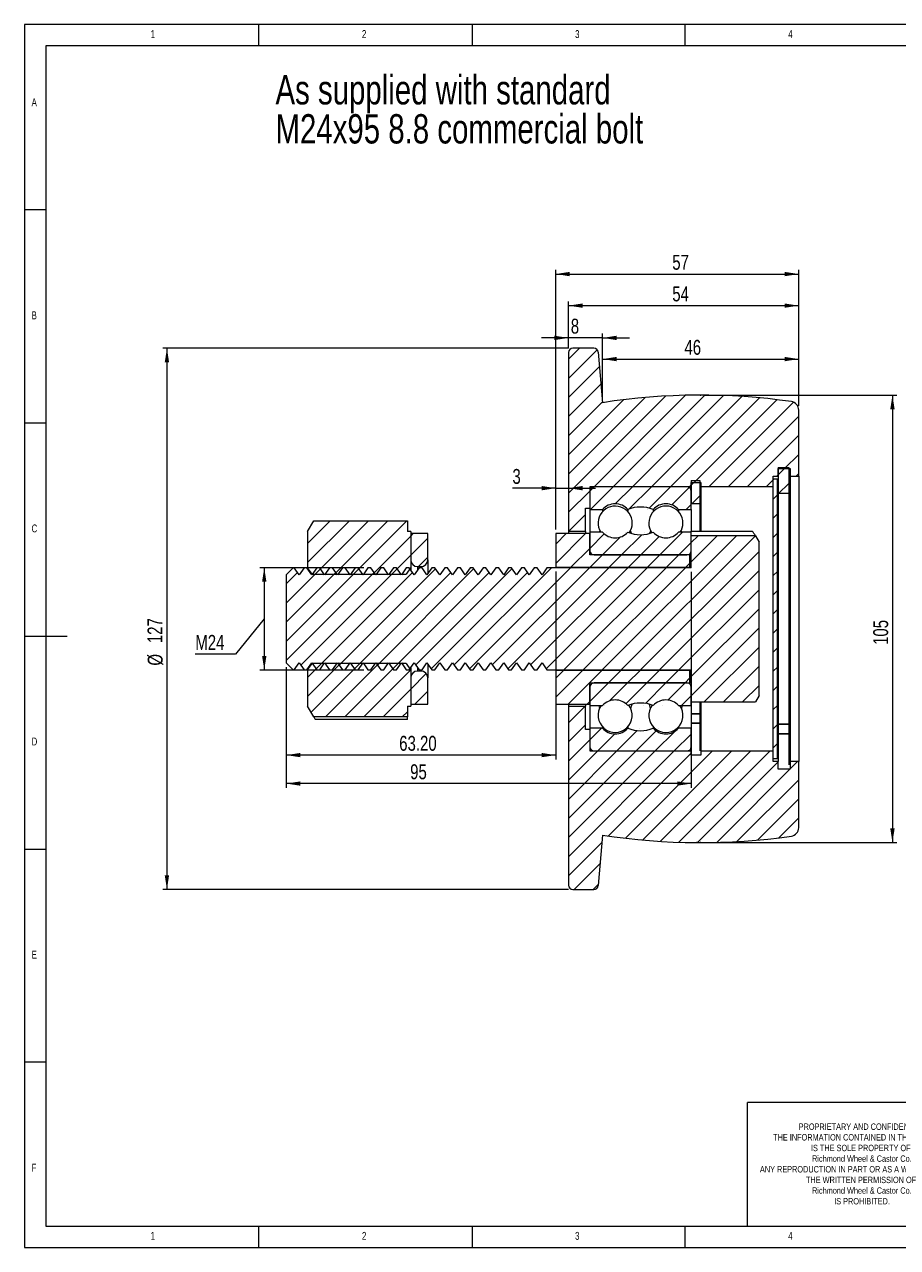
# Model space of a CAD drawing. Header units: millimetres. Extents: x 5 to 416, y 5 to 292.
# Tile 1 of 2: x 5 to 210, y 5 to 292. Entities that reach past the tile are written whole.
import ezdxf

# ---------------------------------------------------------------- set-up
doc = ezdxf.new("R2010")
doc.units = ezdxf.units.MM
doc.header["$PDSIZE"] = -1
doc.styles.add('SLDTEXTSTYLE0', font='TXT', dxfattribs={"width": 0.75})
doc.dimstyles.new('SLDDIMSTYLE0', dxfattribs={"dimtxt": 3.5, "dimasz": 3.302, "dimexe": 0, "dimexo": 0.0625, "dimgap": 0.875, "dimtad": 1, "dimrnd": 1e-09, "dimzin": 12, "dimdsep": 46, "dimtxsty": 'SLDTEXTSTYLE0', "dimsah": 1, "dimcen": 0.09, "dimadec": 0, "dimazin": 3, "dimtfac": 1, "dimtofl": 0, "dimtmove": 0, "dimatfit": 3, "dimfxl": 0, "dimfrac": 2, "dimtolj": 1, "dimtzin": 12, "dimarcsym": 0})
doc.dimstyles.new('SLDDIMSTYLE1', dxfattribs={"dimtxt": 3.5, "dimasz": 3.302, "dimexe": 0, "dimexo": 0.0625, "dimgap": 0.875, "dimtad": 1, "dimrnd": 1e-09, "dimzin": 12, "dimdsep": 46, "dimtxsty": 'SLDTEXTSTYLE0', "dimsah": 1, "dimcen": 0.09, "dimadec": 0, "dimazin": 3, "dimtfac": 1, "dimtmove": 0, "dimatfit": 0, "dimfxl": 0, "dimfrac": 2, "dimtolj": 1, "dimtzin": 12, "dimarcsym": 0})
doc.dimstyles.new('SLDDIMSTYLE2', dxfattribs={"dimtxt": 3.5, "dimasz": 3.302, "dimexe": 0, "dimexo": 0.0625, "dimgap": 0.875, "dimtad": 1, "dimrnd": 1e-09, "dimzin": 4, "dimdsep": 46, "dimtxsty": 'SLDTEXTSTYLE0', "dimsah": 1, "dimcen": 0.09, "dimadec": 0, "dimazin": 1, "dimtfac": 1, "dimtofl": 0, "dimtmove": 0, "dimatfit": 3, "dimfxl": 0, "dimfrac": 2, "dimtolj": 1, "dimtzin": 12, "dimarcsym": 0})

# ---------------------------------------------------------------- blocks, each defined once
blk = doc.blocks.new('SW_NOTE_0')
at = {"color": 0, "linetype": 'Continuous', "lineweight": 0, "char_height": 6.8792, "attachment_point": 1, "style": 'SLDTEXTSTYLE0'}
for s, insert in [('As supplied with standard', (0, 8.87)), ('M24x95 8.8 commercial bolt', (0, -0.3))]:
    blk.add_mtext(s, dxfattribs=dict(at, insert=insert))
blk = doc.blocks.new('SW_NOTE_5')
at = {"color": 0, "linetype": 'Continuous', "lineweight": 0, "char_height": 1.5, "attachment_point": 2, "style": 'SLDTEXTSTYLE0'}
for s, insert in [('PROPRIETARY AND CONFIDENTIAL', (15.73, 1.93)), ('THE INFORMATION CONTAINED IN THIS DRAWING', (15.93, -0.57)), ('Richmond Wheel & Castor Co.', (15.81, -5.57)), ('IS THE SOLE PROPERTY OF', (15.55, -3.07)), ('ANY REPRODUCTION IN PART OR AS A WHOLE WITHOUT', (15.84, -8.07)), ('THE WRITTEN PERMISSION OF', (15.62, -10.57)), ('Richmond Wheel & Castor Co.', (15.81, -13.07)), ('IS PROHIBITED.', (15.85, -15.57))]:
    blk.add_mtext(s, dxfattribs=dict(at, insert=insert))
blk = doc.blocks.new('_D')
at = {"color": 7, "linetype": 'Continuous', "lineweight": 0}
for p, q in [((164.62, 205.02), (209.62, 205.02)), ((208.62, 205.02), (208.62, 100.02)), ((164.62, 100.02), (209.62, 100.02))]:
    blk.add_line(p, q, dxfattribs=at)
for points in [[(208.62, 205.02), (208.11, 201.72), (209.13, 201.72)], [(208.62, 100.02), (209.13, 103.33), (208.11, 103.33)]]:
    blk.add_solid(points, dxfattribs=at)
at = {"color": 7, "linetype": 'Continuous', "lineweight": 0, "insert": (204.11, 146.41, 0.1), "char_height": 3.5, "attachment_point": 1, "rotation": 90, "style": 'SLDTEXTSTYLE0'}
blk.add_mtext('105', dxfattribs=at)
blk = doc.blocks.new('_D_1')
at = {"color": 7, "linetype": 'Continuous', "lineweight": 0}
for p, q in [((132.62, 216.02), (37.42, 216.02)), ((38.42, 216.02), (38.42, 89.02)), ((132.62, 89.02), (37.42, 89.02))]:
    blk.add_line(p, q, dxfattribs=at)
for points in [[(38.42, 216.02), (37.91, 212.72), (38.93, 212.72)], [(38.42, 89.02), (38.93, 92.33), (37.91, 92.33)]]:
    blk.add_solid(points, dxfattribs=at)
at = {"color": 7, "linetype": 'Continuous', "lineweight": 0, "char_height": 3.5, "attachment_point": 1, "rotation": 90, "style": 'SLDTEXTSTYLE0'}
for s, insert in [('127', (33.86, 146.82, 0.1)), ('%%c', (33.91, 141.55, 0.1))]:
    blk.add_mtext(s, dxfattribs=dict(at, insert=insert))
blk = doc.blocks.new('_D_2')
at = {"color": 7, "linetype": 'Continuous', "lineweight": 0}
for p, q in [((140.62, 204.25), (140.62, 214.48)), ((140.62, 213.48), (186.62, 213.48)), ((186.62, 202.53), (186.62, 214.48))]:
    blk.add_line(p, q, dxfattribs=at)
for points in [[(140.62, 213.48), (143.92, 212.97), (143.92, 213.99)], [(186.62, 213.48), (183.32, 213.99), (183.32, 212.97)]]:
    blk.add_solid(points, dxfattribs=at)
at = {"color": 7, "linetype": 'Continuous', "lineweight": 0, "insert": (159.82, 217.99, 0.1), "char_height": 3.5, "attachment_point": 1, "style": 'SLDTEXTSTYLE0'}
blk.add_mtext('46', dxfattribs=at)
blk = doc.blocks.new('_D_3')
at = {"color": 7, "linetype": 'Continuous', "lineweight": 0}
for p, q in [((132.62, 218.45), (126.27, 218.45)), ((132.62, 216.02), (132.62, 219.45)), ((140.62, 218.45), (132.62, 218.45)), ((140.62, 204.25), (140.62, 219.45)), ((140.62, 218.45), (146.97, 218.45))]:
    blk.add_line(p, q, dxfattribs=at)
for points in [[(132.62, 218.45), (129.32, 218.96), (129.32, 217.94)], [(140.62, 218.45), (143.92, 217.94), (143.92, 218.96)]]:
    blk.add_solid(points, dxfattribs=at)
at = {"color": 7, "linetype": 'Continuous', "lineweight": 0, "insert": (133.16, 222.96, 0.1), "char_height": 3.5, "attachment_point": 1, "style": 'SLDTEXTSTYLE0'}
blk.add_mtext('8', dxfattribs=at)
blk = doc.blocks.new('_D_4')
at = {"color": 7, "linetype": 'Continuous', "lineweight": 0}
for p, q in [((129.62, 173.52), (129.62, 184.19)), ((129.62, 183.19), (119.47, 183.19)), ((129.62, 183.19), (132.62, 183.19)), ((132.62, 183.19), (138.97, 183.19))]:
    blk.add_line(p, q, dxfattribs=at)
for points in [[(129.62, 183.19), (126.32, 183.7), (126.32, 182.68)], [(132.62, 183.19), (135.92, 182.68), (135.92, 183.7)]]:
    blk.add_solid(points, dxfattribs=at)
at = {"color": 7, "linetype": 'Continuous', "lineweight": 0, "insert": (119.47, 187.7, 0.1), "char_height": 3.5, "attachment_point": 1, "style": 'SLDTEXTSTYLE0'}
blk.add_mtext('3', dxfattribs=at)
blk = doc.blocks.new('_D_5')
at = {"color": 7, "linetype": 'Continuous', "lineweight": 0}
for p, q in [((129.62, 173.52), (129.62, 234.43)), ((129.62, 233.43), (186.62, 233.43)), ((186.62, 202.53), (186.62, 234.43))]:
    blk.add_line(p, q, dxfattribs=at)
for points in [[(129.62, 233.43), (132.92, 232.92), (132.92, 233.94)], [(186.62, 233.43), (183.32, 233.94), (183.32, 232.92)]]:
    blk.add_solid(points, dxfattribs=at)
at = {"color": 7, "linetype": 'Continuous', "lineweight": 0, "insert": (156.97, 237.94, 0.1), "char_height": 3.5, "attachment_point": 1, "style": 'SLDTEXTSTYLE0'}
blk.add_mtext('57', dxfattribs=at)
blk = doc.blocks.new('_D_6')
at = {"color": 7, "linetype": 'Continuous', "lineweight": 0}
for p, q in [((132.62, 216.02), (132.62, 227.02)), ((186.62, 202.53), (186.62, 227.02)), ((132.62, 226.02), (186.62, 226.02))]:
    blk.add_line(p, q, dxfattribs=at)
for points in [[(132.62, 226.02), (135.92, 225.52), (135.92, 226.53)], [(186.62, 226.02), (183.32, 226.53), (183.32, 225.52)]]:
    blk.add_solid(points, dxfattribs=at)
at = {"color": 7, "linetype": 'Continuous', "lineweight": 0, "insert": (156.97, 230.53, 0.1), "char_height": 3.5, "attachment_point": 1, "style": 'SLDTEXTSTYLE0'}
blk.add_mtext('54', dxfattribs=at)
blk = doc.blocks.new('_D_7')
at = {"color": 7, "linetype": 'Continuous', "lineweight": 0}
for p, q in [((161.42, 163.52), (161.42, 112.87)), ((66.42, 141.17), (66.42, 112.87)), ((161.42, 113.87), (66.42, 113.87))]:
    blk.add_line(p, q, dxfattribs=at)
for points in [[(66.42, 113.87), (69.72, 113.37), (69.72, 114.38)], [(161.42, 113.87), (158.12, 114.38), (158.12, 113.37)]]:
    blk.add_solid(points, dxfattribs=at)
at = {"color": 7, "linetype": 'Continuous', "lineweight": 0, "insert": (95.48, 118.39, 0.1), "char_height": 3.5, "attachment_point": 1, "style": 'SLDTEXTSTYLE0'}
blk.add_mtext('95', dxfattribs=at)
blk = doc.blocks.new('_D_8')
at = {"color": 7, "linetype": 'Continuous', "lineweight": 0}
for p, q in [((84.58, 164.52), (60.25, 164.52)), ((61.25, 164.52), (61.25, 140.52)), ((61.25, 152.52), (54.54, 144.23)), ((54.54, 144.23), (45.08, 144.23)), ((84.58, 140.52), (60.25, 140.52))]:
    blk.add_line(p, q, dxfattribs=at)
for points in [[(61.25, 164.52), (60.74, 161.22), (61.76, 161.22)], [(61.25, 140.52), (61.76, 143.83), (60.74, 143.83)]]:
    blk.add_solid(points, dxfattribs=at)
at = {"color": 7, "linetype": 'Continuous', "lineweight": 0, "insert": (45.08, 148.75, 0.1), "char_height": 3.5, "attachment_point": 1, "style": 'SLDTEXTSTYLE0'}
blk.add_mtext('M24', dxfattribs=at)
blk = doc.blocks.new('_D_9')
at = {"color": 7, "linetype": 'Continuous', "lineweight": 0}
for p, q in [((129.62, 163.62), (129.62, 119.55)), ((66.42, 141.17), (66.42, 119.55)), ((129.62, 120.55), (66.42, 120.55))]:
    blk.add_line(p, q, dxfattribs=at)
for points in [[(66.42, 120.55), (69.72, 120.05), (69.72, 121.06)], [(129.62, 120.55), (126.32, 121.06), (126.32, 120.05)]]:
    blk.add_solid(points, dxfattribs=at)
at = {"color": 7, "linetype": 'Continuous', "lineweight": 0, "insert": (92.91, 125.07, 0.1), "char_height": 3.5, "attachment_point": 1, "style": 'SLDTEXTSTYLE0'}
blk.add_mtext('63.20', dxfattribs=at)

msp = doc.modelspace()

# ---------------------------------------------------------------- hatches: boundary and pattern name
at = {"linetype": 'Continuous', "lineweight": 0}
h = msp.add_hatch(dxfattribs=at)
h.set_pattern_fill('ANSI31', style=0)
edge = h.paths.add_edge_path(flags=0)
edge.add_arc((138.587, 215.023), 1, 5, 90)
edge.add_line((138.587, 216.023), (133.621, 216.023))
edge.add_arc((133.621, 215.023), 1, 90, 180)
edge.add_line((132.621, 215.023), (132.621, 173.023))
edge.add_line((132.621, 173.023), (136.621, 173.023))
edge.add_line((136.621, 173.023), (136.621, 178.523))
edge.add_line((136.621, 178.523), (137.621, 178.523))
edge.add_line((137.621, 178.523), (137.621, 183.523))
edge.add_line((137.621, 183.523), (161.421, 183.523))
edge.add_line((161.421, 183.523), (161.421, 184.523))
edge.add_line((161.421, 184.523), (163.671, 184.523))
edge.add_line((163.671, 184.523), (163.671, 183.523))
edge.add_line((163.671, 183.523), (180.621, 183.523))
edge.add_line((180.621, 183.523), (180.621, 186.023))
edge.add_line((180.621, 186.023), (181.821, 186.023))
edge.add_line((181.821, 186.023), (181.821, 187.773))
edge.add_line((181.821, 187.773), (184.621, 187.773))
edge.add_line((184.621, 187.773), (184.621, 186.023))
edge.add_line((184.621, 186.023), (186.621, 186.023))
edge.add_line((186.621, 186.023), (186.621, 201.526))
edge.add_arc((184.621, 201.526), 2, 0, 81.84266)
edge.add_arc((163.621, 55.023), 150, 81.84266, 98.82015)
edge.add_line((140.621, 203.249), (139.583, 215.11))
h = msp.add_hatch(dxfattribs=at)
h.set_pattern_fill('ANSI31', style=0)
h.paths.add_polyline_path([(181.821, 188.023), (181.821, 181.923), (184.321, 181.923), (184.321, 188.023)], flags=0)
h = msp.add_hatch(dxfattribs=at)
h.set_pattern_fill('ANSI31', style=0)
h.paths.add_polyline_path([(161.421, 185.023), (161.421, 179.523), (163.421, 179.523), (163.421, 185.023)], flags=0)
h = msp.add_hatch(dxfattribs=at)
h.set_pattern_fill('ANSI31', style=0)
h.paths.add_polyline_path([(180.621, 119.773), (181.621, 119.773), (181.621, 185.273), (180.621, 185.273)], flags=0)
h = msp.add_hatch(dxfattribs=at)
h.set_pattern_fill('ANSI31', style=0)
edge = h.paths.add_edge_path(flags=0)
edge.add_arc((143.571, 175.523), 3.99, 41.93888, 138.06112, ccw=False)
edge.add_arc((149.521, 170.81), 7.96, 67.99893, 112.00107, ccw=False)
edge.add_arc((155.471, 175.523), 3.99, 41.93888, 138.06112, ccw=False)
edge.add_line((158.439, 178.19), (161.421, 178.19))
edge.add_line((161.421, 178.19), (161.421, 182.523))
edge.add_arc((160.421, 182.523), 1, 0, 90)
edge.add_line((160.421, 183.523), (138.621, 183.523))
edge.add_arc((138.621, 182.523), 1, 90, 180)
edge.add_line((137.621, 182.523), (137.621, 178.19))
edge.add_line((137.621, 178.19), (140.603, 178.19))
h = msp.add_hatch(dxfattribs=at)
h.set_pattern_fill('ANSI31', style=0)
h.paths.add_polyline_path([(71.421, 173.023), (71.421, 164.523), (72.471, 163.023), (94.545, 163.023), (95.596, 164.523), (95.621, 164.523), (95.621, 173.023), (94.821, 173.023), (94.821, 175.515), (72.86, 175.515)], flags=0)
h = msp.add_hatch(dxfattribs=at)
h.set_pattern_fill('ANSI31', style=0)
edge = h.paths.add_edge_path(flags=0)
edge.add_line((99.621, 172.523), (95.621, 172.523))
edge.add_line((95.621, 172.523), (95.621, 166.373))
edge.add_arc((97.221, 166.373), 1.6, 180, 270)
edge.add_line((97.221, 164.773), (98.021, 164.773))
edge.add_arc((98.021, 166.373), 1.6, 270, 360)
edge.add_line((99.621, 166.373), (99.621, 172.523))
h = msp.add_hatch(dxfattribs=at)
h.set_pattern_fill('ANSI31', style=0)
h.paths.add_polyline_path([(129.621, 172.523), (129.621, 164.623), (161.121, 164.623), (161.121, 167.523), (137.621, 167.523), (137.621, 172.523)], flags=0)
h = msp.add_hatch(dxfattribs=at)
h.set_pattern_fill('ANSI31', style=0)
edge = h.paths.add_edge_path(flags=0)
edge.add_arc((155.471, 175.523), 3.98, 222.06836, 317.93164, ccw=False)
edge.add_arc((149.521, 180.231), 7.96, 247.89442, 292.10558, ccw=False)
edge.add_arc((143.571, 175.523), 3.98, 222.06836, 317.93164, ccw=False)
edge.add_line((140.617, 172.857), (137.621, 172.857))
edge.add_line((137.621, 172.857), (137.621, 168.523))
edge.add_arc((138.621, 168.523), 1, 180, 270)
edge.add_line((138.621, 167.523), (160.421, 167.523))
edge.add_arc((160.421, 168.523), 1, 270, 360)
edge.add_line((161.421, 168.523), (161.421, 172.857))
edge.add_line((161.421, 172.857), (158.426, 172.857))
h = msp.add_hatch(dxfattribs=at)
h.set_pattern_fill('ANSI31', style=0)
h.paths.add_polyline_path([(161.421, 133.047), (176.469, 133.047), (177.321, 134.523), (177.321, 170.523), (176.469, 171.999), (161.421, 171.999), (161.421, 164.523), (127.575, 164.523), (126.421, 162.875), (125.267, 164.523), (124.575, 164.523), (123.421, 162.875), (122.267, 164.523), (121.575, 164.523), (120.421, 162.875), (119.267, 164.523), (118.575, 164.523), (117.421, 162.875), (116.267, 164.523), (115.575, 164.523), (114.421, 162.875), (113.267, 164.523), (112.575, 164.523), (111.421, 162.875), (110.267, 164.523), (109.575, 164.523), (108.421, 162.875), (107.267, 164.523), (106.575, 164.523), (105.421, 162.875), (104.267, 164.523), (103.575, 164.523), (102.421, 162.875), (101.267, 164.523), (100.575, 164.523), (99.421, 162.875), (98.267, 164.523), (97.575, 164.523), (96.421, 162.875), (95.267, 164.523), (94.575, 164.523), (93.421, 162.875), (92.267, 164.523), (91.575, 164.523), (90.421, 162.875), (89.267, 164.523), (88.575, 164.523), (87.421, 162.875), (86.267, 164.523), (85.575, 164.523), (84.421, 162.875), (83.267, 164.523), (82.575, 164.523), (81.421, 162.875), (80.267, 164.523), (79.575, 164.523), (78.421, 162.875), (77.267, 164.523), (76.575, 164.523), (75.421, 162.875), (74.267, 164.523), (73.575, 164.523), (72.421, 162.875), (71.267, 164.523), (70.575, 164.523), (69.421, 162.875), (68.267, 164.523), (68.069, 164.523), (66.421, 162.875), (66.421, 142.171), (68.069, 140.523), (68.267, 140.523), (69.421, 142.171), (70.575, 140.523), (71.267, 140.523), (72.421, 142.171), (73.575, 140.523), (74.267, 140.523), (75.421, 142.171), (76.575, 140.523), (77.267, 140.523), (78.421, 142.171), (79.575, 140.523), (80.267, 140.523), (81.421, 142.171), (82.575, 140.523), (83.267, 140.523), (84.421, 142.171), (85.575, 140.523), (86.267, 140.523), (87.421, 142.171), (88.575, 140.523), (89.267, 140.523), (90.421, 142.171), (91.575, 140.523), (92.267, 140.523), (93.421, 142.171), (94.575, 140.523), (95.267, 140.523), (96.421, 142.171), (97.575, 140.523), (98.267, 140.523), (99.421, 142.171), (100.575, 140.523), (101.267, 140.523), (102.421, 142.171), (103.575, 140.523), (104.267, 140.523), (105.421, 142.171), (106.575, 140.523), (107.267, 140.523), (108.421, 142.171), (109.575, 140.523), (110.267, 140.523), (111.421, 142.171), (112.575, 140.523), (113.267, 140.523), (114.421, 142.171), (115.575, 140.523), (116.267, 140.523), (117.421, 142.171), (118.575, 140.523), (119.267, 140.523), (120.421, 142.171), (121.575, 140.523), (122.267, 140.523), (123.421, 142.171), (124.575, 140.523), (125.267, 140.523), (126.421, 142.171), (127.575, 140.523), (161.421, 140.523)], flags=0)
h = msp.add_hatch(dxfattribs=at)
h.set_pattern_fill('ANSI31', style=0)
h.paths.add_polyline_path([(72.86, 129.532), (94.821, 129.532), (94.821, 132.023), (95.621, 132.023), (95.621, 140.523), (95.596, 140.523), (94.545, 142.023), (72.471, 142.023), (71.421, 140.523), (71.421, 132.023)], flags=0)
h = msp.add_hatch(dxfattribs=at)
h.set_pattern_fill('ANSI31', style=0)
edge = h.paths.add_edge_path(flags=0)
edge.add_line((95.621, 132.523), (99.621, 132.523))
edge.add_line((99.621, 132.523), (99.621, 138.673))
edge.add_arc((98.021, 138.673), 1.6, 0, 90)
edge.add_line((98.021, 140.273), (97.221, 140.273))
edge.add_arc((97.221, 138.673), 1.6, 90, 180)
edge.add_line((95.621, 138.673), (95.621, 132.523))
h = msp.add_hatch(dxfattribs=at)
h.set_pattern_fill('ANSI31', style=0)
h.paths.add_polyline_path([(129.621, 140.423), (129.621, 132.523), (137.621, 132.523), (137.621, 137.523), (161.121, 137.523), (161.121, 140.423)], flags=0)
h = msp.add_hatch(dxfattribs=at)
h.set_pattern_fill('ANSI31', style=0)
edge = h.paths.add_edge_path(flags=0)
edge.add_arc((143.571, 129.523), 3.98, 42.06836, 137.93164, ccw=False)
edge.add_arc((149.521, 124.815), 7.96, 67.89442, 112.10558, ccw=False)
edge.add_arc((155.471, 129.523), 3.98, 42.06836, 137.93164, ccw=False)
edge.add_line((158.426, 132.19), (161.421, 132.19))
edge.add_line((161.421, 132.19), (161.421, 136.523))
edge.add_arc((160.421, 136.523), 1, 360, 450)
edge.add_line((160.421, 137.523), (138.621, 137.523))
edge.add_arc((138.621, 136.523), 1, 90, 180)
edge.add_line((137.621, 136.523), (137.621, 132.19))
edge.add_line((137.621, 132.19), (140.617, 132.19))
h = msp.add_hatch(dxfattribs=at)
h.set_pattern_fill('ANSI31', style=0)
edge = h.paths.add_edge_path(flags=0)
edge.add_arc((163.621, 250.023), 150, 261.17985, 278.15734)
edge.add_arc((184.621, 103.521), 2, 278.15734, 360)
edge.add_line((186.621, 103.521), (186.621, 119.023))
edge.add_line((186.621, 119.023), (184.621, 119.023))
edge.add_line((184.621, 119.023), (184.621, 117.273))
edge.add_line((184.621, 117.273), (181.821, 117.273))
edge.add_line((181.821, 117.273), (181.821, 119.023))
edge.add_line((181.821, 119.023), (180.621, 119.023))
edge.add_line((180.621, 119.023), (180.621, 121.523))
edge.add_line((180.621, 121.523), (163.671, 121.523))
edge.add_line((163.671, 121.523), (163.671, 120.523))
edge.add_line((163.671, 120.523), (161.421, 120.523))
edge.add_line((161.421, 120.523), (161.421, 121.523))
edge.add_line((161.421, 121.523), (137.621, 121.523))
edge.add_line((137.621, 121.523), (137.621, 126.523))
edge.add_line((137.621, 126.523), (136.621, 126.523))
edge.add_line((136.621, 126.523), (136.621, 132.023))
edge.add_line((136.621, 132.023), (132.621, 132.023))
edge.add_line((132.621, 132.023), (132.621, 90.023))
edge.add_arc((133.621, 90.023), 1, 180, 270)
edge.add_line((133.621, 89.023), (138.587, 89.023))
edge.add_arc((138.587, 90.023), 1, 270, 355)
edge.add_line((139.583, 89.936), (140.621, 101.797))
h = msp.add_hatch(dxfattribs=at)
h.set_pattern_fill('ANSI31', style=0)
edge = h.paths.add_edge_path(flags=0)
edge.add_arc((143.571, 129.523), 3.99, 221.93888, 318.06112, ccw=False)
edge.add_line((140.603, 126.857), (137.621, 126.857))
edge.add_line((137.621, 126.857), (137.621, 122.523))
edge.add_arc((138.621, 122.523), 1, 180, 270)
edge.add_line((138.621, 121.523), (160.421, 121.523))
edge.add_arc((160.421, 122.523), 1, 270, 360)
edge.add_line((161.421, 122.523), (161.421, 126.857))
edge.add_line((161.421, 126.857), (158.439, 126.857))
edge.add_arc((155.471, 129.523), 3.99, 221.93888, 318.06112, ccw=False)
edge.add_arc((149.521, 134.237), 7.96, 247.99893, 292.00107, ccw=False)

# ---------------------------------------------------------------- linework, layer by layer
at = {"color": 7, "linetype": 'Continuous', "lineweight": 0}
for p, q in [((415, 292), (5, 292)), ((5, 292), (5, 5)), ((60, 287), (60, 292)), ((110, 292), (110, 287)), ((160, 287), (160, 292)), ((410, 287), (10, 287)), ((10, 287), (10, 10)), ((10, 248.5), (5, 248.5)), ((5, 198.5), (10, 198.5)), ((5, 148.5), (15, 148.5)), ((5, 98.5), (10, 98.5)), ((10, 48.5), (5, 48.5)), ((282.4, 39), (174.59, 39)), ((174.59, 10), (174.59, 39)), ((10, 10), (227.8, 10)), ((60, 5), (60, 10)), ((110, 10), (110, 5)), ((160, 5), (160, 10)), ((5, 5), (415, 5))]:
    msp.add_line(p, q, dxfattribs=at)
at = {"color": 7, "linetype": 'Continuous', "lineweight": 15}
for p, q in [((138.587, 216.023), (133.621, 216.023)), ((132.621, 215.023), (132.621, 173.023)), ((139.583, 215.11), (140.621, 203.249)), ((186.621, 186.023), (186.621, 201.526)), ((181.821, 188.023), (184.321, 188.023)), ((181.821, 188.023), (181.821, 181.923)), ((181.821, 187.773), (184.621, 187.773)), ((181.821, 186.023), (181.821, 187.773)), ((184.321, 188.023), (184.321, 181.923)), ((184.621, 187.773), (184.621, 186.023)), ((161.421, 185.023), (163.421, 185.023)), ((161.421, 185.023), (161.421, 179.523)), ((161.421, 184.523), (163.671, 184.523)), ((161.421, 183.523), (161.421, 184.523)), ((163.421, 185.023), (163.421, 179.523)), ((163.671, 184.523), (163.671, 183.523)), ((180.621, 186.023), (181.821, 186.023)), ((180.621, 183.523), (180.621, 186.023)), ((180.621, 119.773), (180.621, 185.273)), ((181.621, 185.273), (180.621, 185.273)), ((181.621, 119.773), (181.621, 185.273)), ((184.621, 186.023), (186.621, 186.023)), ((184.621, 186.023), (184.621, 119.023)), ((186.621, 186.023), (186.621, 119.023)), ((161.421, 183.523), (137.621, 183.523)), ((137.621, 183.523), (137.621, 178.523)), ((137.621, 182.523), (137.621, 178.19)), ((160.421, 183.523), (138.621, 183.523)), ((161.421, 178.19), (161.421, 182.523)), ((180.621, 183.523), (163.671, 183.523)), ((163.671, 183.523), (163.671, 173.128)), ((181.821, 181.923), (181.821, 127.806)), ((184.321, 181.923), (181.821, 181.923)), ((184.321, 181.923), (184.321, 127.806)), ((136.621, 178.523), (137.621, 178.523)), ((136.621, 173.023), (136.621, 178.523)), ((137.621, 178.19), (140.603, 178.19)), ((137.621, 178.19), (137.621, 172.857)), ((140.603, 178.19), (140.603, 177.666)), ((146.539, 178.19), (146.539, 177.666)), ((152.503, 178.19), (152.503, 177.666)), ((158.439, 178.19), (158.439, 177.666)), ((158.439, 178.19), (161.421, 178.19)), ((163.421, 179.523), (161.421, 179.523)), ((161.421, 178.19), (161.421, 173.128)), ((163.421, 179.523), (163.421, 173.128)), ((71.421, 173.023), (72.86, 175.515)), ((72.86, 175.515), (94.821, 175.515)), ((94.821, 175.515), (94.821, 173.023)), ((71.421, 173.023), (71.421, 164.523)), ((95.621, 173.023), (94.821, 173.023)), ((95.621, 173.023), (95.621, 164.523)), ((99.621, 172.523), (95.621, 172.523)), ((95.621, 172.523), (95.621, 166.373)), ((99.621, 166.373), (99.621, 172.523)), ((137.621, 172.523), (129.621, 172.523)), ((129.621, 172.523), (129.621, 164.623)), ((136.621, 173.023), (132.621, 173.023)), ((132.621, 173.023), (132.621, 172.523)), ((136.621, 173.023), (136.621, 172.523)), ((137.621, 172.857), (137.621, 168.523)), ((140.617, 172.857), (137.621, 172.857)), ((137.621, 167.523), (137.621, 172.523)), ((161.421, 172.857), (158.426, 172.857)), ((159.189, 172.857), (159.042, 173.183)), ((161.421, 172.857), (161.421, 173.128)), ((161.421, 173.128), (175.713, 173.128)), ((161.421, 168.523), (161.421, 172.857)), ((176.469, 171.999), (161.421, 171.999)), ((161.421, 164.523), (161.421, 171.999)), ((176.469, 171.999), (177.321, 170.523)), ((177.321, 134.523), (177.321, 170.523)), ((161.121, 167.523), (137.621, 167.523)), ((138.621, 167.523), (160.421, 167.523)), ((161.121, 164.623), (161.121, 167.523)), ((68.069, 164.523), (66.421, 162.875)), ((68.267, 164.523), (68.069, 164.523)), ((69.421, 162.875), (68.267, 164.523)), ((70.575, 164.523), (69.421, 162.875)), ((71.267, 164.523), (70.575, 164.523)), ((72.421, 162.875), (71.267, 164.523)), ((72.471, 163.023), (71.421, 164.523)), ((71.421, 164.523), (71.421, 164.303)), ((73.575, 164.523), (72.421, 162.875)), ((74.267, 164.523), (73.575, 164.523)), ((75.421, 162.875), (74.267, 164.523)), ((76.575, 164.523), (75.421, 162.875)), ((77.267, 164.523), (76.575, 164.523)), ((78.421, 162.875), (77.267, 164.523)), ((79.575, 164.523), (78.421, 162.875)), ((80.267, 164.523), (79.575, 164.523)), ((81.421, 162.875), (80.267, 164.523)), ((82.575, 164.523), (81.421, 162.875)), ((83.267, 164.523), (82.575, 164.523)), ((84.421, 162.875), (83.267, 164.523)), ((85.575, 164.523), (84.421, 162.875)), ((86.267, 164.523), (85.575, 164.523)), ((87.421, 162.875), (86.267, 164.523)), ((88.575, 164.523), (87.421, 162.875)), ((89.267, 164.523), (88.575, 164.523)), ((90.421, 162.875), (89.267, 164.523)), ((91.575, 164.523), (90.421, 162.875)), ((92.267, 164.523), (91.575, 164.523)), ((93.421, 162.875), (92.267, 164.523)), ((94.575, 164.523), (93.421, 162.875)), ((95.596, 164.523), (94.545, 163.023)), ((95.267, 164.523), (94.575, 164.523)), ((96.421, 162.875), (95.267, 164.523)), ((95.621, 164.523), (95.596, 164.523)), ((95.596, 164.523), (95.596, 164.054)), ((95.621, 164.523), (95.621, 164.018)), ((97.575, 164.523), (96.421, 162.875)), ((97.221, 164.773), (98.021, 164.773)), ((98.267, 164.523), (97.575, 164.523)), ((99.421, 162.875), (98.267, 164.523)), ((100.575, 164.523), (99.421, 162.875)), ((99.621, 166.373), (99.621, 163.161)), ((101.267, 164.523), (100.575, 164.523)), ((102.421, 162.875), (101.267, 164.523)), ((103.575, 164.523), (102.421, 162.875)), ((104.267, 164.523), (103.575, 164.523)), ((105.421, 162.875), (104.267, 164.523)), ((106.575, 164.523), (105.421, 162.875)), ((107.267, 164.523), (106.575, 164.523)), ((108.421, 162.875), (107.267, 164.523)), ((109.575, 164.523), (108.421, 162.875)), ((110.267, 164.523), (109.575, 164.523)), ((111.421, 162.875), (110.267, 164.523)), ((112.575, 164.523), (111.421, 162.875)), ((113.267, 164.523), (112.575, 164.523)), ((114.421, 162.875), (113.267, 164.523)), ((115.575, 164.523), (114.421, 162.875)), ((116.267, 164.523), (115.575, 164.523)), ((117.421, 162.875), (116.267, 164.523)), ((118.575, 164.523), (117.421, 162.875)), ((119.267, 164.523), (118.575, 164.523)), ((120.421, 162.875), (119.267, 164.523)), ((121.575, 164.523), (120.421, 162.875)), ((122.267, 164.523), (121.575, 164.523)), ((123.421, 162.875), (122.267, 164.523)), ((124.575, 164.523), (123.421, 162.875)), ((125.267, 164.523), (124.575, 164.523)), ((126.421, 162.875), (125.267, 164.523)), ((127.575, 164.523), (126.421, 162.875)), ((161.421, 164.523), (127.575, 164.523)), ((129.621, 164.623), (129.621, 164.523)), ((129.621, 164.623), (161.121, 164.623)), ((161.121, 164.623), (161.121, 164.523)), ((66.421, 162.875), (66.421, 142.171)), ((72.471, 163.023), (94.545, 163.023)), ((72.471, 162.947), (72.471, 163.023)), ((66.421, 142.171), (68.069, 140.523)), ((68.267, 140.523), (69.421, 142.171)), ((69.421, 142.171), (70.575, 140.523)), ((71.267, 140.523), (72.421, 142.171)), ((71.421, 140.523), (72.471, 142.023)), ((71.421, 140.743), (71.421, 140.523)), ((72.421, 142.171), (73.575, 140.523)), ((72.471, 142.023), (72.471, 142.099)), ((94.545, 142.023), (72.471, 142.023)), ((74.267, 140.523), (75.421, 142.171)), ((75.421, 142.171), (76.575, 140.523)), ((77.267, 140.523), (78.421, 142.171)), ((78.421, 142.171), (79.575, 140.523)), ((80.267, 140.523), (81.421, 142.171)), ((81.421, 142.171), (82.575, 140.523)), ((83.267, 140.523), (84.421, 142.171)), ((84.421, 142.171), (85.575, 140.523)), ((86.267, 140.523), (87.421, 142.171)), ((87.421, 142.171), (88.575, 140.523)), ((89.267, 140.523), (90.421, 142.171)), ((90.421, 142.171), (91.575, 140.523)), ((92.267, 140.523), (93.421, 142.171)), ((93.421, 142.171), (94.575, 140.523)), ((94.545, 142.023), (95.596, 140.523)), ((95.267, 140.523), (96.421, 142.171)), ((95.596, 140.992), (95.596, 140.523)), ((95.621, 141.029), (95.621, 140.523)), ((96.421, 142.171), (97.575, 140.523)), ((98.267, 140.523), (99.421, 142.171)), ((99.421, 142.171), (100.575, 140.523)), ((99.621, 141.886), (99.621, 138.673)), ((101.267, 140.523), (102.421, 142.171)), ((102.421, 142.171), (103.575, 140.523)), ((104.267, 140.523), (105.421, 142.171)), ((105.421, 142.171), (106.575, 140.523)), ((107.267, 140.523), (108.421, 142.171)), ((108.421, 142.171), (109.575, 140.523)), ((110.267, 140.523), (111.421, 142.171)), ((111.421, 142.171), (112.575, 140.523)), ((113.267, 140.523), (114.421, 142.171)), ((114.421, 142.171), (115.575, 140.523)), ((116.267, 140.523), (117.421, 142.171)), ((117.421, 142.171), (118.575, 140.523)), ((119.267, 140.523), (120.421, 142.171)), ((120.421, 142.171), (121.575, 140.523)), ((122.267, 140.523), (123.421, 142.171)), ((123.421, 142.171), (124.575, 140.523)), ((125.267, 140.523), (126.421, 142.171)), ((126.421, 142.171), (127.575, 140.523)), ((68.069, 140.523), (68.267, 140.523)), ((70.575, 140.523), (71.267, 140.523)), ((71.421, 140.523), (71.421, 132.023)), ((73.575, 140.523), (74.267, 140.523)), ((76.575, 140.523), (77.267, 140.523)), ((79.575, 140.523), (80.267, 140.523)), ((82.575, 140.523), (83.267, 140.523)), ((85.575, 140.523), (86.267, 140.523)), ((88.575, 140.523), (89.267, 140.523)), ((91.575, 140.523), (92.267, 140.523)), ((94.575, 140.523), (95.267, 140.523)), ((95.596, 140.523), (95.621, 140.523)), ((95.621, 140.523), (95.621, 132.023)), ((95.621, 138.673), (95.621, 132.523)), ((98.021, 140.273), (97.221, 140.273)), ((97.575, 140.523), (98.267, 140.523)), ((99.621, 132.523), (99.621, 138.673)), ((100.575, 140.523), (101.267, 140.523)), ((103.575, 140.523), (104.267, 140.523)), ((106.575, 140.523), (107.267, 140.523)), ((109.575, 140.523), (110.267, 140.523)), ((112.575, 140.523), (113.267, 140.523)), ((115.575, 140.523), (116.267, 140.523)), ((118.575, 140.523), (119.267, 140.523)), ((121.575, 140.523), (122.267, 140.523)), ((124.575, 140.523), (125.267, 140.523)), ((127.575, 140.523), (161.421, 140.523)), ((129.621, 140.523), (129.621, 140.423)), ((161.121, 140.423), (129.621, 140.423)), ((129.621, 140.423), (129.621, 132.523)), ((161.121, 140.523), (161.121, 140.423)), ((161.121, 137.523), (161.121, 140.423)), ((161.421, 133.047), (161.421, 140.523)), ((137.621, 137.523), (161.121, 137.523)), ((137.621, 132.523), (137.621, 137.523)), ((137.621, 136.523), (137.621, 132.19)), ((160.421, 137.523), (138.621, 137.523)), ((161.421, 132.19), (161.421, 136.523)), ((72.86, 129.532), (71.421, 132.023)), ((94.821, 132.023), (95.621, 132.023)), ((94.821, 132.023), (94.821, 129.532)), ((95.621, 132.523), (99.621, 132.523)), ((129.621, 132.523), (137.621, 132.523)), ((132.621, 132.523), (132.621, 132.023)), ((132.621, 132.023), (136.621, 132.023)), ((132.621, 132.023), (132.621, 90.023)), ((136.621, 132.523), (136.621, 132.023)), ((136.621, 126.523), (136.621, 132.023)), ((137.621, 132.19), (140.617, 132.19)), ((137.621, 132.19), (137.621, 126.857)), ((158.426, 132.19), (161.421, 132.19)), ((161.421, 133.047), (176.469, 133.047)), ((161.421, 132.19), (161.421, 130.245)), ((163.421, 133.047), (163.421, 130.245)), ((163.671, 133.047), (163.671, 121.523)), ((177.321, 134.523), (176.469, 133.047)), ((94.821, 129.532), (72.86, 129.532)), ((94.821, 128.886), (94.821, 129.532)), ((163.421, 130.245), (161.421, 130.245)), ((161.421, 130.245), (161.421, 130.234)), ((161.421, 130.234), (163.421, 130.234)), ((161.421, 130.234), (161.421, 128.131)), ((163.421, 130.245), (163.421, 130.234)), ((163.421, 130.234), (163.421, 128.131)), ((94.821, 128.886), (73.252, 128.886)), ((137.621, 126.523), (136.621, 126.523)), ((137.621, 126.857), (137.621, 122.523)), ((140.603, 126.857), (137.621, 126.857)), ((137.621, 126.523), (137.621, 121.523)), ((140.603, 127.202), (140.603, 126.857)), ((146.539, 127.202), (146.539, 126.857)), ((152.503, 127.202), (152.503, 126.857)), ((158.439, 127.202), (158.439, 126.857)), ((161.421, 126.857), (158.439, 126.857)), ((161.421, 128.131), (163.421, 128.131)), ((161.421, 128.131), (161.421, 128.009)), ((161.421, 128.009), (163.421, 128.009)), ((161.421, 128.009), (161.421, 127.654)), ((161.421, 127.654), (161.421, 126.857)), ((161.421, 122.523), (161.421, 126.857)), ((163.421, 128.131), (163.421, 128.009)), ((163.421, 128.009), (163.421, 121.517)), ((184.321, 127.806), (181.821, 127.806)), ((181.821, 127.806), (181.821, 127.795)), ((181.821, 127.795), (184.321, 127.795)), ((181.821, 127.795), (181.821, 125.628)), ((184.321, 127.806), (184.321, 127.795)), ((184.321, 127.795), (184.321, 125.628)), ((181.821, 125.628), (184.321, 125.628)), ((181.821, 125.628), (181.821, 125.507)), ((181.821, 125.507), (184.321, 125.507)), ((181.821, 125.507), (181.821, 119.968)), ((184.321, 125.628), (184.321, 125.507)), ((184.321, 125.507), (184.321, 118.267)), ((137.621, 121.523), (161.421, 121.523)), ((138.621, 121.523), (160.421, 121.523)), ((161.421, 122.486), (161.421, 121.523)), ((161.421, 120.523), (161.421, 121.523)), ((163.671, 121.523), (180.621, 121.523)), ((163.671, 121.523), (163.671, 120.523)), ((180.621, 119.023), (180.621, 121.523)), ((163.671, 120.523), (161.421, 120.523)), ((180.621, 119.773), (181.621, 119.773)), ((181.821, 119.023), (180.621, 119.023)), ((181.821, 119.968), (181.821, 119.023)), ((181.821, 117.273), (181.821, 119.023)), ((186.621, 119.023), (184.621, 119.023)), ((184.621, 119.023), (184.621, 117.273)), ((186.621, 103.521), (186.621, 119.023)), ((184.621, 117.273), (181.821, 117.273)), ((140.621, 101.797), (139.583, 89.936)), ((133.621, 89.023), (138.587, 89.023))]:
    msp.add_line(p, q, dxfattribs=at)
at = {"color": 8, "linetype": 'Continuous', "lineweight": 15}
for p, q in [((97.221, 164.773), (97.221, 164.018)), ((98.021, 164.773), (98.021, 164.523)), ((97.221, 141.029), (97.221, 140.273)), ((98.021, 140.523), (98.021, 140.273))]:
    msp.add_line(p, q, dxfattribs=at)
at = {"color": 7, "linetype": 'Continuous', "lineweight": 15, "flags": 128}
for points in [[(140, 173.183), (139.967, 173.117), (139.853, 172.857)], [(147.393, 172.561), (147.316, 172.787), (147.142, 173.183)], [(151.9, 173.183), (151.867, 173.117), (151.649, 172.561)], [(139.686, 132.19), (139.715, 132.077), (139.919, 131.51)], [(151.52, 132.52), (151.615, 132.077), (151.819, 131.51)], [(159.123, 131.51), (159.216, 131.736), (159.356, 132.19)]]:
    msp.add_lwpolyline(points, dxfattribs=at)
at = {"color": 7, "linetype": 'Continuous', "lineweight": 15}
for centre, radius, start, end in [((133.621, 215.023), 1, 90, 180), ((138.587, 215.023), 1, 5, 90), ((163.621, 55.023), 150, 81.84266, 98.82015), ((184.621, 201.526), 2, 0, 81.84266), ((138.621, 182.523), 1, 90, 180), ((160.421, 182.523), 1, 0, 90), ((143.571, 174.985), 4, 0, 212.14058), ((143.571, 175.523), 3.99, 41.93888, 138.06112), ((149.521, 170.81), 7.96, 67.99893, 112.00107), ((155.471, 174.985), 4, 0, 214.39087), ((155.471, 175.523), 3.99, 41.93888, 138.06112), ((143.571, 175.523), 3.98, 222.06836, 317.93164), ((149.521, 180.231), 7.96, 247.89442, 292.10558), ((143.571, 174.985), 4, 325.60913, 0), ((155.471, 175.523), 3.98, 222.06836, 317.93164), ((155.471, 174.985), 4, 327.85942, 0), ((138.621, 168.523), 1, 180, 270), ((160.421, 168.523), 1, 270, 0), ((97.221, 166.373), 1.6, 180, 270), ((98.021, 166.373), 1.6, 270, 0), ((97.221, 138.673), 1.6, 90, 180), ((98.021, 138.673), 1.6, 0, 90), ((138.621, 136.523), 1, 90, 180), ((160.421, 136.523), 1, 360, 90), ((143.571, 129.878), 4, 144.69036, 36.96788), ((143.571, 129.523), 3.98, 42.06836, 137.93164), ((149.521, 124.815), 7.96, 67.89442, 112.10558), ((143.571, 133.141), 4, 335.92421, 351.06241), ((155.471, 129.878), 4, 143.03212, 35.30964), ((155.471, 129.523), 3.98, 42.06836, 137.93164), ((143.571, 129.523), 3.99, 221.93888, 318.06112), ((149.521, 134.237), 7.96, 247.99893, 292.00107), ((155.471, 129.523), 3.99, 221.93888, 318.06112), ((138.621, 122.523), 1, 180, 270), ((160.421, 122.523), 1, 270, 0), ((184.621, 103.521), 2, 278.15734, 0), ((163.621, 250.023), 150, 261.17985, 278.15734), ((133.621, 90.023), 1, 180, 270), ((138.587, 90.023), 1, 270, 355)]:
    msp.add_arc(centre, radius, start, end, dxfattribs=at)
for points in [[(176.469, 171.999), (176.25, 172.379), (175.996, 172.754), (175.713, 173.128)], [(72.86, 129.532), (72.984, 129.316), (73.115, 129.101), (73.252, 128.886)]]:
    msp.add_open_spline(points, degree=3, dxfattribs=at)
at = {"color": 7, "linetype": 'Continuous', "lineweight": 0}
for p in [(163.621, 205.023), (162.754, 100.026), (163.621, 100.023)]:
    msp.add_point(p, dxfattribs=at)

# ---------------------------------------------------------------- block references
for name, p in [('SW_NOTE_0', (63.884, 271.249)), ('SW_NOTE_5', (185.637, 32.186))]:
    msp.add_blockref(name, p, dxfattribs=at)

# ---------------------------------------------------------------- texts
at = {"color": 7, "linetype": 'Continuous', "lineweight": 0, "char_height": 1.852, "attachment_point": 1, "style": 'SLDTEXTSTYLE0'}
for s, insert in [('1', (34.583, 290.668)), ('2', (84.167, 290.668)), ('3', (134.167, 290.668)), ('4', (184.167, 290.668)), ('A', (6.667, 274.668)), ('B', (6.667, 224.668)), ('C', (6.667, 174.668)), ('D', (6.667, 124.668)), ('E', (6.667, 74.668)), ('F', (6.667, 24.668)), ('1', (34.583, 8.668)), ('2', (84.167, 8.668)), ('3', (134.167, 8.668)), ('4', (184.167, 8.668))]:
    msp.add_mtext(s, dxfattribs=dict(at, insert=insert))

# ---------------------------------------------------------------- dimensions: what is measured, and where the dimension line sits
at = {"color": 7, "linetype": 'Continuous', "lineweight": 0}
for base, p1, p2, dimstyle, picture, middle in [((186.621, 233.431), (129.621, 172.523), (186.621, 201.526), 'SLDDIMSTYLE0', '_D_5', (160.98, 233.431)), ((186.621, 226.023), (132.621, 215.023), (186.621, 201.526), 'SLDDIMSTYLE0', '_D_6', (160.98, 226.023)), ((132.621, 218.453), (140.621, 203.249), (132.621, 215.023), 'SLDDIMSTYLE1', '_D_3', (135.878, 218.453)), ((186.621, 213.482), (140.621, 203.249), (186.621, 201.526), 'SLDDIMSTYLE0', '_D_2', (163.825, 213.482)), ((132.621, 183.191), (129.621, 172.523), (132.621, 173.023), 'SLDDIMSTYLE1', '_D_4', (122.186, 183.191)), ((66.421, 120.554), (129.621, 164.623), (66.421, 142.171), 'SLDDIMSTYLE2', '_D_9', (100.147, 120.554)), ((66.421, 113.874), (161.421, 164.523), (66.421, 142.171), 'SLDDIMSTYLE0', '_D_7', (99.489, 113.874))]:
    dim = msp.add_linear_dim(base=base, p1=p1, p2=p2, dimstyle=dimstyle, dxfattribs=at)
    dim.commit()
    dim.dimension.update_dxf_attribs({"geometry": picture, "text_midpoint": middle, "dimtype": 160})
for base, p1, p2, text, picture, middle in [((38.421, 89.023), (133.621, 216.023), (133.621, 89.023), '%%c<>', '_D_1', (38.421, 149.487)), ((61.247, 140.523), (85.575, 164.523), (85.575, 140.523), 'M24', '_D_8', (61.247, 152.523))]:
    dim = msp.add_linear_dim(base=base, p1=p1, p2=p2, angle=90, text=text, dimstyle='SLDDIMSTYLE0', dxfattribs=at)
    dim.commit()
    dim.dimension.update_dxf_attribs({"geometry": picture, "text_midpoint": middle, "dimtype": 160})
dim = msp.add_linear_dim(base=(208.621, 100.023), p1=(163.621, 205.023), p2=(163.621, 100.023), angle=90, dimstyle='SLDDIMSTYLE0', dxfattribs=at)
dim.commit()
dim.dimension.update_dxf_attribs({"geometry": '_D', "text_midpoint": (208.621, 151.713), "dimtype": 160})

doc.saveas('drawing.dxf')
